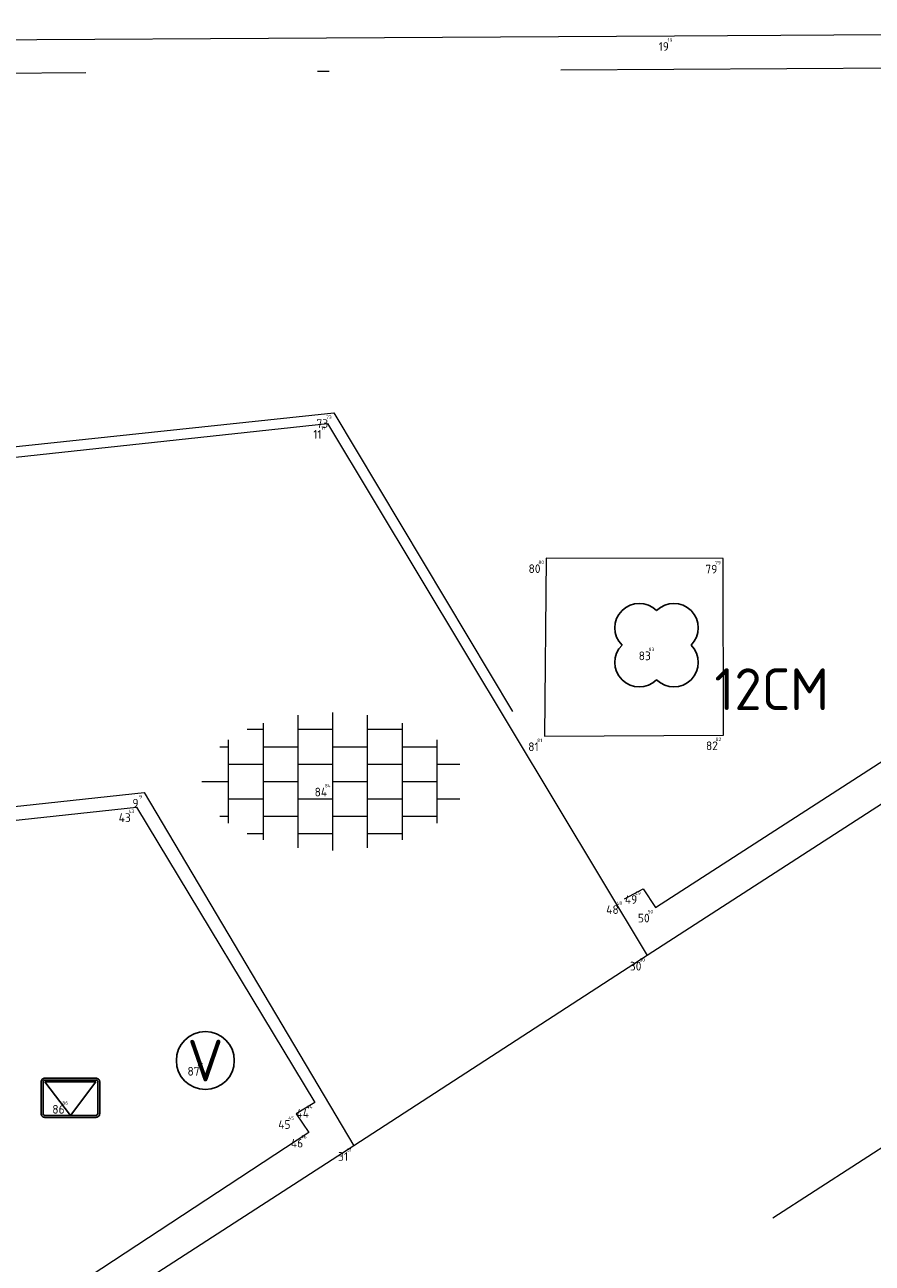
# Model space of a CAD drawing. Header units: metres. Extents: x 127882 to 128093, y 464596 to 464731.
# Tile 25 of 31: x 127917 to 127924, y 464716 to 464727. Entities that reach past the tile are written whole.
import ezdxf
from ezdxf.enums import TextEntityAlignment as Align

# ---------------------------------------------------------------- set-up
doc = ezdxf.new("R2010")
doc.units = ezdxf.units.M
doc.linetypes.add('XX-DASHDOT', pattern=[10, 3, -2, 0, -2, 3])
doc.linetypes.add('XX-HIDDEN', pattern=[4, 2, -2])
for name, color, linetype in [('B-ME-AL-SITUATIEMETING-S @ 1', 7, 'Continuous'), ('B-WE-AL-SITUATIEMETING-S @ 1', 7, 'Continuous'), ('X-XX-AL-MEETPUNT_DATA_PUNTNUMMER-T18', 7, 'Continuous')]:
    doc.layers.add(name, color=color, linetype=linetype)
for name, color, linetype, lineweight in [('B-WE-GR-BOOM-S @ 1', 90, 'Continuous', 25), ('B-WE-IE-MEUBILAIR_WEGMEUBILAIR_BRIEVENBUS-S @ 1', 7, 'Continuous', 25), ('B-WE-IE-MEUBILAIR_WEGMEUBILAIR_VERKEERSBORD-S @ 1', 7, 'Continuous', 25), ('B-WE-VH-KANTOPSLUITING_ACHTERKANTBAND-G', 40, 'XX-DASHDOT', 18), ('B-WE-VH-KANTVERHARDING-G', 40, 'Continuous', 18), ('B-WE-VH-MATERIAALGRENS-G', 7, 'XX-HIDDEN', 18), ('B-WE-VH-VERHARDING_TEGEL-S @ 1', 252, 'Continuous', 25)]:
    doc.layers.add(name, color=color, linetype=linetype, lineweight=lineweight)
doc.styles.add('NLCS-ISO-ANNOTATIVE-T18', font='NLCS-ISO.ttf', dxfattribs={"height": 1.8})
doc.styles.add('NLCS-ISO-M1000-T18', font='NLCS-ISO.ttf', dxfattribs={"height": 1.8})

# ---------------------------------------------------------------- blocks, each defined once
blk = doc.blocks.new('SAL-MEETPUNT_MARKER-SO')
at = {"layer": 'X-XX-AL-MEETPUNT_DATA_PUNTNUMMER-T18', "style": 'NLCS-ISO-ANNOTATIVE-T18'}
blk.add_attdef('PUNTID', text='', height=1.5, dxfattribs=at).set_placement((-1, -2.59), align=Align.RIGHT)
blk = doc.blocks.new('SGR-BOOM-SO')
at = {"color": 0, "linetype": 'ByBlock', "lineweight": -2}
for centre, start, end in [((-0.746, 0.746), 45, 225), ((0.746, 0.746), 315, 135), ((-0.746, -0.746), 135, 315), ((0.746, -0.746), 225, 45)]:
    blk.add_arc(centre, 1.055, start, end, dxfattribs=at)
at = {"color": 0, "linetype": 'ByBlock', "lineweight": -2, "style": 'NLCS-ISO-ANNOTATIVE-T18'}
for tag, p in [('SOORT', (2.5, -2.8)), ('DIAMETER', (2.5, -5.3))]:
    blk.add_attdef(tag, p, '', height=1.8, dxfattribs=at)
blk = doc.blocks.new('SVH-TEGEL-SO')
at = {"lineweight": 18}
for p, q in [((-1.5, -2.866), (-1.5, 2.866)), ((0, -2.973), (0, 2.973)), ((1.5, -2.866), (1.5, 2.866)), ((-3.698, 2.25), (-3, 2.25)), ((-3, -2.521), (-3, 2.521)), ((-1.5, 2.25), (0, 2.25)), ((1.5, 2.25), (3, 2.25)), ((3, -2.521), (3, 2.521)), ((-4.5, -1.802), (-4.5, 1.802)), ((4.5, -1.802), (4.5, 1.802)), ((-4.885, 1.5), (-4.5, 1.5)), ((-3, 1.5), (-1.5, 1.5)), ((0, 1.5), (1.5, 1.5)), ((3, 1.5), (4.5, 1.5)), ((-4.5, 0.75), (-3, 0.75)), ((-1.5, 0.75), (0, 0.75)), ((1.5, 0.75), (3, 0.75)), ((4.5, 0.75), (5.475, 0.75)), ((-5.658, 0), (-4.5, 0)), ((-3, 0), (-1.5, 0)), ((0, 0), (1.5, 0)), ((3, 0), (4.5, 0)), ((-4.5, -0.75), (-3, -0.75)), ((-1.5, -0.75), (0, -0.75)), ((1.5, -0.75), (3, -0.75)), ((4.5, -0.75), (5.475, -0.75)), ((-4.885, -1.5), (-4.5, -1.5)), ((-3, -1.5), (-1.5, -1.5)), ((0, -1.5), (1.5, -1.5)), ((3, -1.5), (4.5, -1.5)), ((-3.698, -2.25), (-3, -2.25)), ((-1.5, -2.25), (0, -2.25)), ((1.5, -2.25), (3, -2.25))]:
    blk.add_line(p, q, dxfattribs=at)
at = {"lineweight": 18, "style": 'NLCS-ISO-M1000-T18'}
blk.add_attdef('FORMAAT', text='', height=1.8, dxfattribs=at).set_placement((-5.758, 0), align=Align.MIDDLE_RIGHT)
blk.add_attdef('KLEUR', text='', height=1.8, dxfattribs=at).set_placement((5.902, 0), align=Align.MIDDLE_LEFT)
blk = doc.blocks.new('SIE-WEG_BRIEVENBUS-SO')
at = {"flags": 128}
for points in [[(-1.265, 0.722), (-1.265, -0.638, 0.414214), (-1.097, -0.806), (1.097, -0.806, 0.414214), (1.265, -0.638), (1.265, 0.722, 0.414214), (1.097, 0.891), (-1.097, 0.891, 0.414214)], [(-1.181, 0.722), (-1.181, -0.638, 0.414214), (-1.097, -0.722), (1.097, -0.722, 0.414214), (1.181, -0.638), (1.181, 0.722, 0.414214), (1.097, 0.806), (-1.097, 0.806, 0.414214)]]:
    blk.add_lwpolyline(points, format="xyb", close=True, dxfattribs=at)
blk.add_lwpolyline([(1.097, 0.722), (-1.097, 0.722), (0, -0.722)], close=True, dxfattribs=at)
blk = doc.blocks.new('SIE-WEG_VERKEERSBORD-SO')
blk.add_circle((0, 0), 1.25)
at = {"lineweight": 18, "style": 'NLCS-ISO-M1000-T18'}
blk.add_text('V', height=1.8, dxfattribs=at).set_placement((0, 0), align=Align.MIDDLE_CENTER)
blk.add_attdef('TYPE', text='', height=1.8, dxfattribs=at).set_placement((0, 1.25), align=Align.BOTTOM_CENTER)

msp = doc.modelspace()

# ---------------------------------------------------------------- linework, layer by layer
at = {"layer": 'B-WE-VH-KANTOPSLUITING_ACHTERKANTBAND-G'}
for points in [[(127921.901, 464719.309, 0.43), (127922.061, 464719.395, 0.439), (127922.168, 464719.235, 0.439), (127930.573, 464724.656, 0.524), (127930.913, 464724.799, 0.518), (127931.328, 464724.802, 0.525), (127934.242, 464724.332, 0.532), (127934.552, 464724.334, 0.534), (127934.774, 464724.437, 0.529), (127937.99, 464726.532, 0.559), (127924.351, 464726.477, 0.42), (127913.319, 464726.411, 0.355), (127912.399, 464726.27, 0.327), (127911.524, 464725.972, 0.308), (127910.748, 464725.484, 0.31), (127910.077, 464724.85, 0.301), (127909.545, 464724.078, 0.296), (127909.227, 464723.242, 0.292), (127909.139, 464722.835, 0.281), (127909.13, 464722.621, 0.263), (127909.332, 464722.618, 0.276), (127909.349, 464722.445, 0.273), (127919.393, 464723.501, 0.427)], [(127911.613, 464712.427, 0.323), (127911.335, 464712.381, 0.319), (127910.835, 464712.532, 0.314), (127910.159, 464713.195, 0.298), (127909.655, 464713.962, 0.297), (127909.328, 464714.844, 0.279), (127909.191, 464715.754, 0.291), (127909.152, 464718.962, 0.284), (127909.34, 464718.976, 0.296), (127909.337, 464719.198, 0.274), (127917.689, 464720.101, 0.465), (127919.228, 464717.551, 0.401), (127919.068, 464717.454, 0.42), (127919.177, 464717.294, 0.413), (127915.624, 464714.963, 0.371)]]:
    msp.add_polyline3d(points, close=True, dxfattribs=at)
at = {"layer": 'B-WE-VH-KANTVERHARDING-G'}
for points in [[(127912.331, 464726.586, 0.23), (127913.321, 464726.703, 0.251), (127922.334, 464726.754, 0.308), (127930.123, 464726.802, 0.354), (127938.309, 464726.85, 0.488), (127938.523, 464726.542, 0.474), (127934.935, 464724.162, 0.442), (127934.506, 464724.009, 0.438), (127934.185, 464724.022, 0.447), (127931.263, 464724.503, 0.44), (127930.955, 464724.489, 0.441), (127930.735, 464724.395, 0.443), (127922.097, 464718.82, 0.339), (127919.565, 464717.179, 0.331), (127913.257, 464713.106, 0.255), (127911.808, 464712.172, 0.199)], [(127908.855, 464722.281, 0.175), (127919.336, 464723.409, 0.43), (127922.097, 464718.82, 0.339)], [(127908.829, 464719.264, 0.171), (127917.756, 464720.226, 0.47), (127919.565, 464717.179, 0.331)]]:
    msp.add_polyline3d(points, dxfattribs=at)
msp.add_polyline3d([(127922.752, 464722.246, 0.43), (127921.226, 464722.249, 0.398), (127921.21, 464720.714, 0.407), (127922.757, 464720.722, 0.425)], close=True, dxfattribs=at)
at = {"layer": 'B-WE-VH-MATERIAALGRENS-G'}
msp.add_polyline3d([(127934.935, 464724.162, 0.442), (127916.514, 464712.237, 0.233), (127914.974, 464711.454, 0.207), (127913.262, 464711.273, 0.171), (127912.217, 464711.503, 0.177), (127910.625, 464712.327, 0.201)], dxfattribs=at)

# ---------------------------------------------------------------- block references
at = {"layer": 'B-ME-AL-SITUATIEMETING-S @ 1'}
ref = msp.add_blockref('SAL-MEETPUNT_MARKER-SO', (127922.334, 464726.754, 0.308), dxfattribs=dict(at, xscale=0.02, yscale=0.02, zscale=0.02))
ref.add_attrib('PUNTID', '19', dxfattribs={"layer": 'X-XX-AL-MEETPUNT_DATA_PUNTNUMMER-T18', "height": 0.03, "style": 'NLCS-ISO-ANNOTATIVE-T18'}).set_placement((127922.314, 464726.703, 0.308), align=Align.RIGHT)
ref = msp.add_blockref('SAL-MEETPUNT_MARKER-SO', (127919.393, 464723.501, 0.427), dxfattribs=dict(at, xscale=0.02, yscale=0.02, zscale=0.02))
ref.add_attrib('PUNTID', '73', dxfattribs={"layer": 'X-XX-AL-MEETPUNT_DATA_PUNTNUMMER-T18', "height": 0.03, "style": 'NLCS-ISO-ANNOTATIVE-T18'}).set_placement((127919.373, 464723.449, 0.427), align=Align.RIGHT)
ref = msp.add_blockref('SAL-MEETPUNT_MARKER-SO', (127919.336, 464723.409, 0.43), dxfattribs=dict(at, xscale=0.02, yscale=0.02, zscale=0.02))
ref.add_attrib('PUNTID', '11', dxfattribs={"layer": 'X-XX-AL-MEETPUNT_DATA_PUNTNUMMER-T18', "height": 0.03, "style": 'NLCS-ISO-ANNOTATIVE-T18'}).set_placement((127919.316, 464723.357, 0.43), align=Align.RIGHT)
ref = msp.add_blockref('SAL-MEETPUNT_MARKER-SO', (127921.226, 464722.249, 0.398), dxfattribs=dict(at, xscale=0.02, yscale=0.02, zscale=0.02))
ref.add_attrib('PUNTID', '80', dxfattribs={"layer": 'X-XX-AL-MEETPUNT_DATA_PUNTNUMMER-T18', "height": 0.03, "style": 'NLCS-ISO-ANNOTATIVE-T18'}).set_placement((127921.206, 464722.198, 0.398), align=Align.RIGHT)
ref = msp.add_blockref('SAL-MEETPUNT_MARKER-SO', (127922.752, 464722.246, 0.43), dxfattribs=dict(at, xscale=0.02, yscale=0.02, zscale=0.02))
ref.add_attrib('PUNTID', '79', dxfattribs={"layer": 'X-XX-AL-MEETPUNT_DATA_PUNTNUMMER-T18', "height": 0.03, "style": 'NLCS-ISO-ANNOTATIVE-T18'}).set_placement((127922.732, 464722.194, 0.43), align=Align.RIGHT)
ref = msp.add_blockref('SAL-MEETPUNT_MARKER-SO', (127922.178, 464721.498, 0.368), dxfattribs=dict(at, xscale=0.02, yscale=0.02, zscale=0.02))
ref.add_attrib('PUNTID', '83', dxfattribs={"layer": 'X-XX-AL-MEETPUNT_DATA_PUNTNUMMER-T18', "height": 0.03, "style": 'NLCS-ISO-ANNOTATIVE-T18'}).set_placement((127922.158, 464721.446, 0.368), align=Align.RIGHT)
ref = msp.add_blockref('SAL-MEETPUNT_MARKER-SO', (127921.21, 464720.714, 0.407), dxfattribs=dict(at, xscale=0.02, yscale=0.02, zscale=0.02))
ref.add_attrib('PUNTID', '81', dxfattribs={"layer": 'X-XX-AL-MEETPUNT_DATA_PUNTNUMMER-T18', "height": 0.03, "style": 'NLCS-ISO-ANNOTATIVE-T18'}).set_placement((127921.19, 464720.662, 0.407), align=Align.RIGHT)
ref = msp.add_blockref('SAL-MEETPUNT_MARKER-SO', (127922.757, 464720.722, 0.425), dxfattribs=dict(at, xscale=0.02, yscale=0.02, zscale=0.02))
ref.add_attrib('PUNTID', '82', dxfattribs={"layer": 'X-XX-AL-MEETPUNT_DATA_PUNTNUMMER-T18', "height": 0.03, "style": 'NLCS-ISO-ANNOTATIVE-T18'}).set_placement((127922.736, 464720.67, 0.425), align=Align.RIGHT)
ref = msp.add_blockref('SAL-MEETPUNT_MARKER-SO', (127919.384, 464720.322, 0.497), dxfattribs=dict(at, xscale=0.02, yscale=0.02, zscale=0.02))
ref.add_attrib('PUNTID', '84', dxfattribs={"layer": 'X-XX-AL-MEETPUNT_DATA_PUNTNUMMER-T18', "height": 0.03, "style": 'NLCS-ISO-ANNOTATIVE-T18'}).set_placement((127919.364, 464720.271, 0.497), align=Align.RIGHT)
ref = msp.add_blockref('SAL-MEETPUNT_MARKER-SO', (127917.756, 464720.226, 0.47), dxfattribs=dict(at, xscale=0.02, yscale=0.02, zscale=0.02))
ref.add_attrib('PUNTID', '9', dxfattribs={"layer": 'X-XX-AL-MEETPUNT_DATA_PUNTNUMMER-T18', "height": 0.03, "style": 'NLCS-ISO-ANNOTATIVE-T18'}).set_placement((127917.736, 464720.175, 0.47), align=Align.RIGHT)
ref = msp.add_blockref('SAL-MEETPUNT_MARKER-SO', (127917.689, 464720.101, 0.465), dxfattribs=dict(at, xscale=0.02, yscale=0.02, zscale=0.02))
ref.add_attrib('PUNTID', '43', dxfattribs={"layer": 'X-XX-AL-MEETPUNT_DATA_PUNTNUMMER-T18', "height": 0.03, "style": 'NLCS-ISO-ANNOTATIVE-T18'}).set_placement((127917.669, 464720.049, 0.465), align=Align.RIGHT)
ref = msp.add_blockref('SAL-MEETPUNT_MARKER-SO', (127921.901, 464719.309, 0.43), dxfattribs=dict(at, xscale=0.02, yscale=0.02, zscale=0.02))
ref.add_attrib('PUNTID', '48', dxfattribs={"layer": 'X-XX-AL-MEETPUNT_DATA_PUNTNUMMER-T18', "height": 0.03, "style": 'NLCS-ISO-ANNOTATIVE-T18'}).set_placement((127921.881, 464719.257, 0.43), align=Align.RIGHT)
ref = msp.add_blockref('SAL-MEETPUNT_MARKER-SO', (127922.061, 464719.395, 0.439), dxfattribs=dict(at, xscale=0.02, yscale=0.02, zscale=0.02))
ref.add_attrib('PUNTID', '49', dxfattribs={"layer": 'X-XX-AL-MEETPUNT_DATA_PUNTNUMMER-T18', "height": 0.03, "style": 'NLCS-ISO-ANNOTATIVE-T18'}).set_placement((127922.041, 464719.343, 0.439), align=Align.RIGHT)
ref = msp.add_blockref('SAL-MEETPUNT_MARKER-SO', (127922.168, 464719.235, 0.439), dxfattribs=dict(at, xscale=0.02, yscale=0.02, zscale=0.02))
ref.add_attrib('PUNTID', '50', dxfattribs={"layer": 'X-XX-AL-MEETPUNT_DATA_PUNTNUMMER-T18', "height": 0.03, "style": 'NLCS-ISO-ANNOTATIVE-T18'}).set_placement((127922.148, 464719.183, 0.439), align=Align.RIGHT)
ref = msp.add_blockref('SAL-MEETPUNT_MARKER-SO', (127922.097, 464718.82, 0.339), dxfattribs=dict(at, xscale=0.02, yscale=0.02, zscale=0.02))
ref.add_attrib('PUNTID', '30', dxfattribs={"layer": 'X-XX-AL-MEETPUNT_DATA_PUNTNUMMER-T18', "height": 0.03, "style": 'NLCS-ISO-ANNOTATIVE-T18'}).set_placement((127922.077, 464718.768, 0.339), align=Align.RIGHT)
ref = msp.add_blockref('SAL-MEETPUNT_MARKER-SO', (127918.283, 464717.914, 0.405), dxfattribs=dict(at, xscale=0.02, yscale=0.02, zscale=0.02))
ref.add_attrib('PUNTID', '87', dxfattribs={"layer": 'X-XX-AL-MEETPUNT_DATA_PUNTNUMMER-T18', "height": 0.03, "style": 'NLCS-ISO-ANNOTATIVE-T18'}).set_placement((127918.263, 464717.862, 0.405), align=Align.RIGHT)
ref = msp.add_blockref('SAL-MEETPUNT_MARKER-SO', (127917.118, 464717.585, 2.383), dxfattribs=dict(at, xscale=0.02, yscale=0.02, zscale=0.02))
ref.add_attrib('PUNTID', '86', dxfattribs={"layer": 'X-XX-AL-MEETPUNT_DATA_PUNTNUMMER-T18', "height": 0.03, "style": 'NLCS-ISO-ANNOTATIVE-T18'}).set_placement((127917.098, 464717.533, 2.383), align=Align.RIGHT)
ref = msp.add_blockref('SAL-MEETPUNT_MARKER-SO', (127919.228, 464717.551, 0.401), dxfattribs=dict(at, xscale=0.02, yscale=0.02, zscale=0.02))
ref.add_attrib('PUNTID', '44', dxfattribs={"layer": 'X-XX-AL-MEETPUNT_DATA_PUNTNUMMER-T18', "height": 0.03, "style": 'NLCS-ISO-ANNOTATIVE-T18'}).set_placement((127919.208, 464717.5, 0.401), align=Align.RIGHT)
ref = msp.add_blockref('SAL-MEETPUNT_MARKER-SO', (127919.068, 464717.454, 0.42), dxfattribs=dict(at, xscale=0.02, yscale=0.02, zscale=0.02))
ref.add_attrib('PUNTID', '45', dxfattribs={"layer": 'X-XX-AL-MEETPUNT_DATA_PUNTNUMMER-T18', "height": 0.03, "style": 'NLCS-ISO-ANNOTATIVE-T18'}).set_placement((127919.048, 464717.403, 0.42), align=Align.RIGHT)
ref = msp.add_blockref('SAL-MEETPUNT_MARKER-SO', (127919.177, 464717.294, 0.413), dxfattribs=dict(at, xscale=0.02, yscale=0.02, zscale=0.02))
ref.add_attrib('PUNTID', '46', dxfattribs={"layer": 'X-XX-AL-MEETPUNT_DATA_PUNTNUMMER-T18', "height": 0.03, "style": 'NLCS-ISO-ANNOTATIVE-T18'}).set_placement((127919.157, 464717.242, 0.413), align=Align.RIGHT)
ref = msp.add_blockref('SAL-MEETPUNT_MARKER-SO', (127919.565, 464717.179, 0.331), dxfattribs=dict(at, xscale=0.02, yscale=0.02, zscale=0.02))
ref.add_attrib('PUNTID', '31', dxfattribs={"layer": 'X-XX-AL-MEETPUNT_DATA_PUNTNUMMER-T18', "height": 0.03, "style": 'NLCS-ISO-ANNOTATIVE-T18'}).set_placement((127919.545, 464717.127, 0.331), align=Align.RIGHT)
at = {"layer": 'B-WE-AL-SITUATIEMETING-S @ 1'}
ref = msp.add_blockref('SAL-MEETPUNT_MARKER-SO', (127922.334, 464726.754, 0.308), dxfattribs=dict(at, xscale=0.05, yscale=0.05, zscale=0.05))
ref.add_attrib('PUNTID', '19', dxfattribs={"layer": 'X-XX-AL-MEETPUNT_DATA_PUNTNUMMER-T18', "height": 0.075, "style": 'NLCS-ISO-ANNOTATIVE-T18'}).set_placement((127922.284, 464726.625, 0.308), align=Align.RIGHT)
ref = msp.add_blockref('SAL-MEETPUNT_MARKER-SO', (127919.393, 464723.501, 0.427), dxfattribs=dict(at, xscale=0.05, yscale=0.05, zscale=0.05))
ref.add_attrib('PUNTID', '73', dxfattribs={"layer": 'X-XX-AL-MEETPUNT_DATA_PUNTNUMMER-T18', "height": 0.075, "style": 'NLCS-ISO-ANNOTATIVE-T18'}).set_placement((127919.343, 464723.372, 0.427), align=Align.RIGHT)
ref = msp.add_blockref('SAL-MEETPUNT_MARKER-SO', (127919.336, 464723.409, 0.43), dxfattribs=dict(at, xscale=0.05, yscale=0.05, zscale=0.05))
ref.add_attrib('PUNTID', '11', dxfattribs={"layer": 'X-XX-AL-MEETPUNT_DATA_PUNTNUMMER-T18', "height": 0.075, "style": 'NLCS-ISO-ANNOTATIVE-T18'}).set_placement((127919.286, 464723.279, 0.43), align=Align.RIGHT)
ref = msp.add_blockref('SAL-MEETPUNT_MARKER-SO', (127921.226, 464722.249, 0.398), dxfattribs=dict(at, xscale=0.05, yscale=0.05, zscale=0.05))
ref.add_attrib('PUNTID', '80', dxfattribs={"layer": 'X-XX-AL-MEETPUNT_DATA_PUNTNUMMER-T18', "height": 0.075, "style": 'NLCS-ISO-ANNOTATIVE-T18'}).set_placement((127921.176, 464722.12, 0.398), align=Align.RIGHT)
ref = msp.add_blockref('SAL-MEETPUNT_MARKER-SO', (127922.752, 464722.246, 0.43), dxfattribs=dict(at, xscale=0.05, yscale=0.05, zscale=0.05))
ref.add_attrib('PUNTID', '79', dxfattribs={"layer": 'X-XX-AL-MEETPUNT_DATA_PUNTNUMMER-T18', "height": 0.075, "style": 'NLCS-ISO-ANNOTATIVE-T18'}).set_placement((127922.702, 464722.116, 0.43), align=Align.RIGHT)
ref = msp.add_blockref('SAL-MEETPUNT_MARKER-SO', (127922.178, 464721.498, 0.368), dxfattribs=dict(at, xscale=0.05, yscale=0.05, zscale=0.05))
ref.add_attrib('PUNTID', '83', dxfattribs={"layer": 'X-XX-AL-MEETPUNT_DATA_PUNTNUMMER-T18', "height": 0.075, "style": 'NLCS-ISO-ANNOTATIVE-T18'}).set_placement((127922.128, 464721.368, 0.368), align=Align.RIGHT)
ref = msp.add_blockref('SAL-MEETPUNT_MARKER-SO', (127922.757, 464720.722, 0.425), dxfattribs=dict(at, xscale=0.05, yscale=0.05, zscale=0.05))
ref.add_attrib('PUNTID', '82', dxfattribs={"layer": 'X-XX-AL-MEETPUNT_DATA_PUNTNUMMER-T18', "height": 0.075, "style": 'NLCS-ISO-ANNOTATIVE-T18'}).set_placement((127922.707, 464720.592, 0.425), align=Align.RIGHT)
ref = msp.add_blockref('SAL-MEETPUNT_MARKER-SO', (127921.21, 464720.714, 0.407), dxfattribs=dict(at, xscale=0.05, yscale=0.05, zscale=0.05))
ref.add_attrib('PUNTID', '81', dxfattribs={"layer": 'X-XX-AL-MEETPUNT_DATA_PUNTNUMMER-T18', "height": 0.075, "style": 'NLCS-ISO-ANNOTATIVE-T18'}).set_placement((127921.16, 464720.584, 0.407), align=Align.RIGHT)
ref = msp.add_blockref('SAL-MEETPUNT_MARKER-SO', (127919.384, 464720.322, 0.497), dxfattribs=dict(at, xscale=0.05, yscale=0.05, zscale=0.05))
ref.add_attrib('PUNTID', '84', dxfattribs={"layer": 'X-XX-AL-MEETPUNT_DATA_PUNTNUMMER-T18', "height": 0.075, "style": 'NLCS-ISO-ANNOTATIVE-T18'}).set_placement((127919.334, 464720.193, 0.497), align=Align.RIGHT)
ref = msp.add_blockref('SAL-MEETPUNT_MARKER-SO', (127917.756, 464720.226, 0.47), dxfattribs=dict(at, xscale=0.05, yscale=0.05, zscale=0.05))
ref.add_attrib('PUNTID', '9', dxfattribs={"layer": 'X-XX-AL-MEETPUNT_DATA_PUNTNUMMER-T18', "height": 0.075, "style": 'NLCS-ISO-ANNOTATIVE-T18'}).set_placement((127917.706, 464720.097, 0.47), align=Align.RIGHT)
ref = msp.add_blockref('SAL-MEETPUNT_MARKER-SO', (127917.689, 464720.101, 0.465), dxfattribs=dict(at, xscale=0.05, yscale=0.05, zscale=0.05))
ref.add_attrib('PUNTID', '43', dxfattribs={"layer": 'X-XX-AL-MEETPUNT_DATA_PUNTNUMMER-T18', "height": 0.075, "style": 'NLCS-ISO-ANNOTATIVE-T18'}).set_placement((127917.639, 464719.972, 0.465), align=Align.RIGHT)
ref = msp.add_blockref('SAL-MEETPUNT_MARKER-SO', (127922.061, 464719.395, 0.439), dxfattribs=dict(at, xscale=0.05, yscale=0.05, zscale=0.05))
ref.add_attrib('PUNTID', '49', dxfattribs={"layer": 'X-XX-AL-MEETPUNT_DATA_PUNTNUMMER-T18', "height": 0.075, "style": 'NLCS-ISO-ANNOTATIVE-T18'}).set_placement((127922.011, 464719.266, 0.439), align=Align.RIGHT)
ref = msp.add_blockref('SAL-MEETPUNT_MARKER-SO', (127921.901, 464719.309, 0.43), dxfattribs=dict(at, xscale=0.05, yscale=0.05, zscale=0.05))
ref.add_attrib('PUNTID', '48', dxfattribs={"layer": 'X-XX-AL-MEETPUNT_DATA_PUNTNUMMER-T18', "height": 0.075, "style": 'NLCS-ISO-ANNOTATIVE-T18'}).set_placement((127921.851, 464719.179, 0.43), align=Align.RIGHT)
ref = msp.add_blockref('SAL-MEETPUNT_MARKER-SO', (127922.168, 464719.235, 0.439), dxfattribs=dict(at, xscale=0.05, yscale=0.05, zscale=0.05))
ref.add_attrib('PUNTID', '50', dxfattribs={"layer": 'X-XX-AL-MEETPUNT_DATA_PUNTNUMMER-T18', "height": 0.075, "style": 'NLCS-ISO-ANNOTATIVE-T18'}).set_placement((127922.118, 464719.106, 0.439), align=Align.RIGHT)
ref = msp.add_blockref('SAL-MEETPUNT_MARKER-SO', (127922.097, 464718.82, 0.339), dxfattribs=dict(at, xscale=0.05, yscale=0.05, zscale=0.05))
ref.add_attrib('PUNTID', '30', dxfattribs={"layer": 'X-XX-AL-MEETPUNT_DATA_PUNTNUMMER-T18', "height": 0.075, "style": 'NLCS-ISO-ANNOTATIVE-T18'}).set_placement((127922.047, 464718.691, 0.339), align=Align.RIGHT)
ref = msp.add_blockref('SAL-MEETPUNT_MARKER-SO', (127918.283, 464717.914, 0.405), dxfattribs=dict(at, xscale=0.05, yscale=0.05, zscale=0.05))
ref.add_attrib('PUNTID', '87', dxfattribs={"layer": 'X-XX-AL-MEETPUNT_DATA_PUNTNUMMER-T18', "height": 0.075, "style": 'NLCS-ISO-ANNOTATIVE-T18'}).set_placement((127918.233, 464717.784, 0.405), align=Align.RIGHT)
ref = msp.add_blockref('SAL-MEETPUNT_MARKER-SO', (127917.118, 464717.585, 2.383), dxfattribs=dict(at, xscale=0.05, yscale=0.05, zscale=0.05))
ref.add_attrib('PUNTID', '86', dxfattribs={"layer": 'X-XX-AL-MEETPUNT_DATA_PUNTNUMMER-T18', "height": 0.075, "style": 'NLCS-ISO-ANNOTATIVE-T18'}).set_placement((127917.068, 464717.456, 2.383), align=Align.RIGHT)
ref = msp.add_blockref('SAL-MEETPUNT_MARKER-SO', (127919.228, 464717.551, 0.401), dxfattribs=dict(at, xscale=0.05, yscale=0.05, zscale=0.05))
ref.add_attrib('PUNTID', '44', dxfattribs={"layer": 'X-XX-AL-MEETPUNT_DATA_PUNTNUMMER-T18', "height": 0.075, "style": 'NLCS-ISO-ANNOTATIVE-T18'}).set_placement((127919.178, 464717.422, 0.401), align=Align.RIGHT)
ref = msp.add_blockref('SAL-MEETPUNT_MARKER-SO', (127919.068, 464717.454, 0.42), dxfattribs=dict(at, xscale=0.05, yscale=0.05, zscale=0.05))
ref.add_attrib('PUNTID', '45', dxfattribs={"layer": 'X-XX-AL-MEETPUNT_DATA_PUNTNUMMER-T18', "height": 0.075, "style": 'NLCS-ISO-ANNOTATIVE-T18'}).set_placement((127919.018, 464717.325, 0.42), align=Align.RIGHT)
ref = msp.add_blockref('SAL-MEETPUNT_MARKER-SO', (127919.177, 464717.294, 0.413), dxfattribs=dict(at, xscale=0.05, yscale=0.05, zscale=0.05))
ref.add_attrib('PUNTID', '46', dxfattribs={"layer": 'X-XX-AL-MEETPUNT_DATA_PUNTNUMMER-T18', "height": 0.075, "style": 'NLCS-ISO-ANNOTATIVE-T18'}).set_placement((127919.127, 464717.164, 0.413), align=Align.RIGHT)
ref = msp.add_blockref('SAL-MEETPUNT_MARKER-SO', (127919.565, 464717.179, 0.331), dxfattribs=dict(at, xscale=0.05, yscale=0.05, zscale=0.05))
ref.add_attrib('PUNTID', '31', dxfattribs={"layer": 'X-XX-AL-MEETPUNT_DATA_PUNTNUMMER-T18', "height": 0.075, "style": 'NLCS-ISO-ANNOTATIVE-T18'}).set_placement((127919.515, 464717.049, 0.331), align=Align.RIGHT)
at = {"layer": 'B-WE-GR-BOOM-S @ 1', "xscale": 0.2, "yscale": 0.2, "zscale": 0.2}
msp.add_blockref('SGR-BOOM-SO', (127922.178, 464721.498, 0.368), dxfattribs=at).add_auto_attribs({'SOORT': '12CM'})
at = {"layer": 'B-WE-IE-MEUBILAIR_WEGMEUBILAIR_BRIEVENBUS-S @ 1', "xscale": 0.2, "yscale": 0.2, "zscale": 0.2}
msp.add_blockref('SIE-WEG_BRIEVENBUS-SO', (127917.118, 464717.585, 2.383), dxfattribs=at)
at = {"layer": 'B-WE-IE-MEUBILAIR_WEGMEUBILAIR_VERKEERSBORD-S @ 1', "xscale": 0.2, "yscale": 0.2, "zscale": 0.2}
msp.add_blockref('SIE-WEG_VERKEERSBORD-SO', (127918.283, 464717.914, 0.405), dxfattribs=at)
at = {"layer": 'B-WE-VH-VERHARDING_TEGEL-S @ 1', "xscale": 0.2, "yscale": 0.2, "zscale": 0.2}
msp.add_blockref('SVH-TEGEL-SO', (127919.384, 464720.322, 0.497), dxfattribs=at)

doc.saveas('drawing.dxf')
